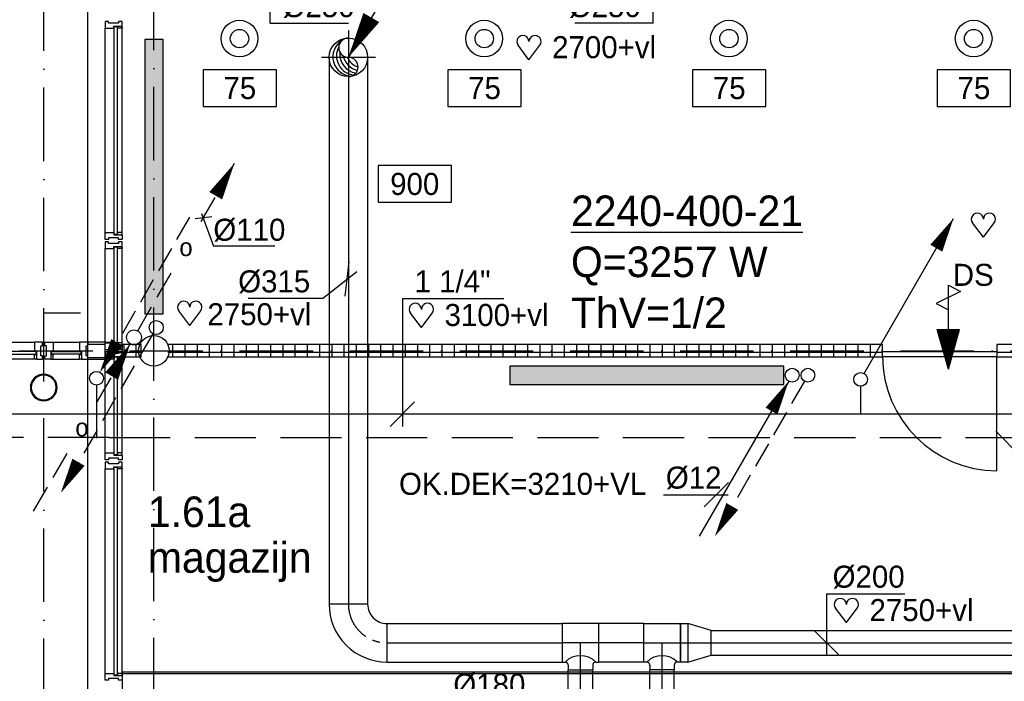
# Model space of a CAD drawing. Extents: x -39327 to 109237, y 358172 to 442272.
# Tile 51 of 96: x 53412 to 61459, y 417293 to 422697. Entities that reach past the tile are written whole.
import ezdxf
from ezdxf.enums import TextEntityAlignment as Align

# ---------------------------------------------------------------- set-up
doc = ezdxf.new("R2010")
doc.units = 0
doc.header["$LTSCALE"] = 100
for name, pattern in [('2322107', [2000, 1000, 1000]), ('2322108', [7, 5, -2]), ('CENTER2', [11.25, 7.5, -1.25, 1.25, -1.25]), ('CENTER4', [5, 3.125, -0.625, 0.625, -0.625]), ('DASHDOT', [9, 6, -1.5, 0, -1.5]), ('HIDDEN', [2, 1, -1]), ('LURETOUR', [6, 4, -2])]:
    doc.linetypes.add(name, pattern=pattern)
doc.layers.get('0').update_dxf_attribs({"linetype": 'CONTINUOUS'})
for name, color, linetype in [('AL$7----_STRAMIEN', 1, 'DASHDOT'), ('AL21----_BUITENWAND', 4, 'CONTINUOUS'), ('AL22----_BINNENWAND', 7, 'CONTINUOUS'), ('AL28----_KONSTRUKTIE', 3, 'CONTINUOUS'), ('AL31----_BUITENKOZ', 7, 'CONTINUOUS'), ('AL32----_BINNENKOZ', 7, 'CONTINUOUS'), ('AL32----_DRAAIR', 7, 'CONTINUOUS'), ('ALXAX---_TEGELWERK', 1, 'CONTINUOUS'), ('ALXOU---_GLAS', 7, 'CONTINUOUS'), ('BOUW', 8, 'CONTINUOUS'), ('DOORSNEDE', 1, 'CONTINUOUS'), ('WI561---', 1, 'CONTINUOUS'), ('WL5233--', 4, 'CONTINUOUS'), ('WL524---', 4, 'CONTINUOUS'), ('WL532---', 1, 'CONTINUOUS'), ('WL561---', 4, 'CONTINUOUS'), ('WL561---_AANVOER', 4, 'CONTINUOUS'), ('WL561---_RETOUR', 4, 'CONTINUOUS'), ('WL570---', 3, 'CONTINUOUS'), ('WL570---_HARTLIJN', 1, 'CONTINUOUS'), ('WL570---_RETOUR', 3, 'CONTINUOUS'), ('WL570---_TOEVOER', 3, 'CONTINUOUS'), ('WM$1----', 1, 'CONTINUOUS'), ('WM531---', 1, 'CONTINUOUS'), ('WM561---', 1, 'CONTINUOUS'), ('WM570---', 1, 'CONTINUOUS')]:
    doc.layers.add(name, color=color, linetype=linetype)
doc.styles.add('BURO-018', font='BUROFONT.shx', dxfattribs={"height": 180})
doc.styles.add('BURO-025', font='BUROFONT.shx', dxfattribs={"height": 250})

# ---------------------------------------------------------------- blocks, each defined once
blk = doc.blocks.new('2322401')
at = {"color": 0, "linetype": 'CONTINUOUS'}
for p, q in [((-0.5, 0.5, 1), (-0.5, 0.5)), ((-0.5, 0.5, 1), (-0.5, -0.5, 1)), ((0.5, 0.5, 1), (-0.5, 0.5, 1)), ((0.5, 0.5), (-0.5, 0.5)), ((-0.5, 0.5), (-0.5, -0.5)), ((0.5, 0.5, 1), (0.5, 0.5)), ((0.5, -0.5, 1), (0.5, 0.5, 1)), ((0.5, -0.5), (0.5, 0.5)), ((-0.5, -0.5, 1), (-0.5, -0.5)), ((-0.5, -0.5, 1), (0.5, -0.5, 1)), ((-0.5, -0.5), (0.5, -0.5)), ((0.5, -0.5, 1), (0.5, -0.5))]:
    blk.add_line(p, q, dxfattribs=at)
blk = doc.blocks.new('CVHATCH1')
at = {"color": 0, "linetype": 'CONTINUOUS'}
blk.add_solid([(-0.5, -0.5), (0.5, -0.5), (-0.5, 0.5), (0.5, 0.5)], dxfattribs=at)
blk = doc.blocks.new('LDV2108')
at = {"color": 0, "linetype": 'CONTINUOUS'}
for p, q in [((-0.25, -0.433), (-1.187, -2.057)), ((-1.562, -2.706), (-2.5, -4.33)), ((-2.875, -4.98), (-3.812, -6.603)), ((-4.187, -7.253), (-5.125, -8.877)), ((-5.5, -9.526), (-6.437, -11.15))]:
    blk.add_line(p, q, dxfattribs=at)
blk.add_lwpolyline([(-6.75, -11.691, 0, 1, 0), (-5.5, -9.526, 1, 1, 0)], format="xyseb", dxfattribs=at)
blk.add_circle((0, 0), 0.5, dxfattribs=at)
blk = doc.blocks.new('LDV4107')
at = {"color": 0, "linetype": 'CONTINUOUS'}
blk.add_line((-0.25, -0.433), (-6.75, -11.691), dxfattribs=at)
blk.add_lwpolyline([(-0.25, -0.433, 0, 1, 0), (-1.5, -2.598, 1, 1, 0)], format="xyseb", dxfattribs=at)
blk.add_circle((0, 0), 0.5, dxfattribs=at)
blk = doc.blocks.new('LU-ORNAM-C8C810')
at = {"color": 0, "linetype": 'CONTINUOUS'}
for radius in [100, 50]:
    blk.add_circle((0, 0), radius, dxfattribs=at)
at = {"color": 0, "linetype": 'CONTINUOUS', "style": 'BURO-018', "flags": 1}
for tag, p in [('LU_ID', (0, 0)), ('LU_DEBIET', (0, -3)), ('LU_FABR', (0, -6)), ('LU_ARTNR', (0, -9))]:
    blk.add_attdef(tag, p, '', height=1.8, dxfattribs=at)
blk = doc.blocks.new('LU-ORND')
at = {"color": 0, "linetype": 'CONTINUOUS'}
for p, q in [((-3, 1.5), (-3, -1.5)), ((3, 1.5), (-3, 1.5)), ((3, -1.5), (3, 1.5)), ((-3, -1.5), (3, -1.5))]:
    blk.add_line(p, q, dxfattribs=at)
blk = doc.blocks.new('*U102', base_point=(50592.7, 66438.1))
at = {"layer": 'WM570---', "linetype": 'CONTINUOUS'}
for p, q in [((50493, 66338.4), (50692.4, 66537.8)), ((50592.7, 65713.1), (50592.7, 66538.1)), ((50592.7, 65713.1), (51232.7, 65713.1))]:
    blk.add_line(p, q, dxfattribs=at)
at = {"layer": 'WM570---', "linetype": 'CONTINUOUS', "style": 'BURO-018'}
blk.add_text('%%c250', height=180, dxfattribs=at).set_placement((50692.7, 65763.1))
blk = doc.blocks.new('LU-PIJL3')
at = {"color": 0, "linetype": 'CONTINUOUS'}
blk.add_line((10.125, 17.537), (0, 0), dxfattribs=at)
blk.add_lwpolyline([(0, 0, 0, 1.5, 0), (1.875, 3.248, 1.5, 1.5, 0)], format="xyseb", dxfattribs=at)
blk = doc.blocks.new('LU-1-KI2')
at = {"color": 0, "linetype": 'CONTINUOUS'}
blk.add_circle((0, 0), 0.5, dxfattribs=at)
for centre, start, end in [((0.098, 0.01), 122.9221, 266.9628), ((0.191, 0.038), 151.6522, 263.7819), ((0.278, 0.084), 174.6069, 260.2716), ((0.354, 0.146), 192.3501, 256.1233), ((0.416, 0.222), 206.1028, 250.6419)]:
    blk.add_arc(centre, 0.5, start, end, dxfattribs=at)
at = {"layer": 'WL570---_HARTLIJN', "linetype": 'CENTER4'}
for p, q in [((0, 0.7), (0, -0.7)), ((-0.7, 0), (0.7, 0))]:
    blk.add_line(p, q, dxfattribs=at)
at = {"layer": 'WL570---_HARTLIJN', "color": 0, "linetype": 'CONTINUOUS'}
for centre, start, end in [((0, 0.25), 90, 270), ((0, -0.25), 270, 90)]:
    blk.add_arc(centre, 0.25, start, end, dxfattribs=at)
blk = doc.blocks.new('LU-1D-K-13B')
at = {"color": 0, "linetype": 'CONTINUOUS'}
for p, q in [((-0.5, 157.5), (0.5, 157.5)), ((-0.5, -157.5), (0.5, -157.5))]:
    blk.add_line(p, q, dxfattribs=at)
at = {"layer": 'WL570---_HARTLIJN', "linetype": 'CENTER2'}
blk.add_line((-0.5, 0), (0.5, 0), dxfattribs=at)
blk = doc.blocks.new('*U106', base_point=(50337.9, 65435.3))
at = {"layer": 'WM570---', "linetype": 'CONTINUOUS'}
for p, q in [((50321.6, 65295.2), (50354.2, 65575.4)), ((50136.2, 65275.8), (50416.3, 65497.3)), ((50136.2, 65275.8), (49529.8, 65275.8))]:
    blk.add_line(p, q, dxfattribs=at)
at = {"layer": 'WM570---', "linetype": 'CONTINUOUS', "style": 'BURO-018'}
blk.add_text('%%c315', height=180, dxfattribs=at).set_placement((50036.2, 65325.8), align=Align.RIGHT)
blk = doc.blocks.new('LU-1D-B-1-13B5A13B')
at = {"color": 0, "linetype": 'CONTINUOUS'}
for p, q in [((-157.5, 315), (157.5, 315)), ((-315, 157.5), (-315, -157.5))]:
    blk.add_line(p, q, dxfattribs=at)
for radius in [157.5, 472.5]:
    blk.add_arc((-315, 315), radius, 270, 0, dxfattribs=at)
at = {"layer": 'WL570---_HARTLIJN', "linetype": 'CENTER4'}
blk.add_arc((-315, 315), 315, 270, 0, dxfattribs=at)
blk = doc.blocks.new('*U144', base_point=(52977.8, 66438.1))
at = {"layer": 'WM570---', "linetype": 'CONTINUOUS'}
for p, q in [((52878.1, 66338.4), (53077.5, 66537.8)), ((52977.8, 65713.1), (52977.8, 66538.1)), ((52977.8, 65713.1), (52337.9, 65713.1))]:
    blk.add_line(p, q, dxfattribs=at)
at = {"layer": 'WM570---', "linetype": 'CONTINUOUS', "style": 'BURO-018'}
blk.add_text('%%c250', height=180, dxfattribs=at).set_placement((52877.8, 65763.1), align=Align.RIGHT)
blk = doc.blocks.new('HART')
at = {"color": 1}
for q in [(-39.7, 52.4), (39.7, 52.4)]:
    blk.add_line((0, 0), q, dxfattribs=at)
for centre, start, end in [((-22.1, 65.7), 0, 217.1867), ((22.1, 65.7), 322.8133, 180)]:
    blk.add_arc(centre, 22.1, start, end, dxfattribs=at)
blk = doc.blocks.new('LDV3108')
at = {"color": 0, "linetype": 'CONTINUOUS'}
for p, q in [((6.75, 11.691), (5.813, 10.068)), ((5.438, 9.418), (4.5, 7.794)), ((4.125, 7.145), (3.188, 5.521)), ((2.813, 4.871), (1.875, 3.248)), ((1.5, 2.598), (0.563, 0.974))]:
    blk.add_line(p, q, dxfattribs=at)
blk.add_lwpolyline([(0.25, 0.433, 0, 1, 0), (1.5, 2.598, 1, 1, 0)], format="xyseb", dxfattribs=at)
blk.add_circle((0, 0), 0.5, dxfattribs=at)
blk = doc.blocks.new('LDV1107')
at = {"color": 0, "linetype": 'CONTINUOUS'}
blk.add_line((0.25, 0.433), (6.75, 11.691), dxfattribs=at)
blk.add_lwpolyline([(6.75, 11.691, 0, 1, 0), (5.5, 9.526, 1, 1, 0)], format="xyseb", dxfattribs=at)
blk.add_circle((0, 0), 0.5, dxfattribs=at)
blk = doc.blocks.new('*U279', base_point=(69960.5, 419474.8))
at = {"color": 0, "linetype": 'CONTINUOUS'}
for p, q in [((69960.5, 420419.7), (69960.5, 419374.8)), ((69960.5, 420419.7), (70790.5, 420419.7)), ((70060.5, 419574.8), (69860.5, 419374.8))]:
    blk.add_line(p, q, dxfattribs=at)
at = {"color": 0, "linetype": 'CONTINUOUS', "style": 'BURO-018'}
blk.add_text('1 1/4"', height=180, dxfattribs=at).set_placement((70060.5, 420469.7))
blk = doc.blocks.new('CVRINFO2')
at = {"color": 0, "linetype": 'CONTINUOUS', "style": 'BURO-025'}
for tag, p in [('CV_TEXT125', (0, 0)), ('CV_TEXT225', (0, -4.167)), ('CV_TEXT325', (0, -8.333)), ('CV_TEXT425', (0, -12.5))]:
    blk.add_attdef(tag, p, '', height=2.5, dxfattribs=at)
blk = doc.blocks.new('LDV1123')
at = {"color": 0, "linetype": 'CONTINUOUS'}
for p, q in [((6.75, 11.691), (5.812, 10.068)), ((5.437, 9.418), (4.5, 7.794)), ((1.562, 2.706), (2.5, 4.33)), ((0.25, 0.433), (1.187, 2.057))]:
    blk.add_line(p, q, dxfattribs=at)
blk.add_lwpolyline([(6.75, 11.691, 0, 1, 0), (5.5, 9.526, 1, 1, 0)], format="xyseb", dxfattribs=at)
blk.add_circle((0, 0), 0.5, dxfattribs=at)
at = {"color": 0, "linetype": 'CONTINUOUS', "style": 'BURO-018'}
blk.add_attdef('LD_TEXT1', text='', height=1.8, dxfattribs=at).set_placement((3.5, 6.062), align=Align.MIDDLE)
blk = doc.blocks.new('LDV4123')
at = {"color": 0, "linetype": 'CONTINUOUS'}
for p, q in [((-0.25, -0.433), (-1.187, -2.057)), ((-1.562, -2.706), (-2.5, -4.33)), ((-5.437, -9.418), (-4.5, -7.794)), ((-6.75, -11.691), (-5.812, -10.068))]:
    blk.add_line(p, q, dxfattribs=at)
blk.add_lwpolyline([(-0.25, -0.433, 0, 1, 0), (-1.5, -2.598, 1, 1, 0)], format="xyseb", dxfattribs=at)
blk.add_circle((0, 0), 0.5, dxfattribs=at)
at = {"color": 0, "linetype": 'CONTINUOUS', "style": 'BURO-018'}
blk.add_attdef('LD_TEXT1', text='', height=1.8, dxfattribs=at).set_placement((-3.5, -6.062), align=Align.MIDDLE)
blk = doc.blocks.new('*U391', base_point=(60005.4, 417707.4))
at = {"color": 0, "linetype": 'CONTINUOUS'}
for p, q in [((60005.4, 418007.4), (60005.4, 417507.4)), ((60005.4, 418007.4), (60645.4, 418007.4)), ((59905.7, 417707.1), (60105.1, 417507.7))]:
    blk.add_line(p, q, dxfattribs=at)
at = {"layer": 'WM570---', "linetype": 'CONTINUOUS', "style": 'BURO-018'}
blk.add_text('%%c200', height=180, dxfattribs=at).set_placement((60055.4, 418057.4))
blk = doc.blocks.new('LU-1D-K-C8')
at = {"color": 0, "linetype": 'CONTINUOUS'}
for p, q in [((-0.5, 100), (0.5, 100)), ((-0.5, -100), (0.5, -100))]:
    blk.add_line(p, q, dxfattribs=at)
at = {"layer": 'WL570---_HARTLIJN', "linetype": 'CENTER2'}
blk.add_line((-0.5, 0), (0.5, 0), dxfattribs=at)
blk = doc.blocks.new('LU-1D-T--5A-13BC85-Q1')
at = {"color": 0, "linetype": 'CONTINUOUS'}
for p, q in [((-150.3, -157.5), (-150.3, 157.5)), ((-150.3, 157.5), (150.3, 157.5)), ((150.3, 157.5), (150.3, -157.5)), ((-125.2, -157.5), (-150.3, -157.5)), ((150.3, -157.5), (125.2, -157.5)), ((-100, -182.7), (-100, -221.6)), ((100, -221.6), (-100, -221.6)), ((100, -182.7), (100, -221.6))]:
    blk.add_line(p, q, dxfattribs=at)
at = {"color": 0, "linetype": 'CONTINUOUS', "flags": 128}
for points in [[(-100, -182.7, 0.02182), (-100.1, -179.9, 0.037214), (-100.4, -178.3, 0.006436), (-101.2, -175, 0.02182), (-101.5, -174.1, 0.02182), (-102.4, -172.1, 0.02182), (-103.4, -170.1, 0.02182), (-104.6, -168.2, 0.02182), (-105.9, -166.5, 0.02182), (-107.4, -164.9, 0.02182), (-109, -163.4, 0.02182), (-110.7, -162.1, 0.02182), (-112.6, -160.9, 0.02182), (-114.6, -159.9, 0.02182), (-116.6, -159, 0.02182), (-117.5, -158.7, 0.006436), (-120.8, -157.9, 0.037214), (-122.4, -157.6, 0.02182), (-125.2, -157.5)], [(125.2, -157.5, 0.02182), (122.4, -157.6, 0.037214), (120.8, -157.9, 0.006436), (117.5, -158.7, 0.02182), (116.6, -159, 0.02182), (114.6, -159.9, 0.02182), (112.6, -160.9, 0.02182), (110.7, -162.1, 0.02182), (109, -163.4, 0.02182), (107.4, -164.9, 0.02182), (105.9, -166.5, 0.02182), (104.6, -168.2, 0.02182), (103.4, -170.1, 0.02182), (102.4, -172.1, 0.02182), (101.5, -174.1, 0.02182), (101.2, -175, 0.006436), (100.4, -178.3, 0.037214), (100.1, -179.9, 0.02182), (100, -182.7)]]:
    blk.add_lwpolyline(points, format="xyb", dxfattribs=at)
at = {"color": 0, "linetype": 'CONTINUOUS'}
blk.add_arc((0, -282.7), 177.1, 45, 135, dxfattribs=at)
at = {"layer": 'WL570---_HARTLIJN', "linetype": 'CENTER4'}
for p, q in [((-150.3, 0), (150.3, 0)), ((0, -221.6), (0, 0))]:
    blk.add_line(p, q, dxfattribs=at)
blk = doc.blocks.new('LU-1D-VCH-13BC8BE3D')
at = {"color": 0, "linetype": 'CONTINUOUS'}
for p, q in [((0, -157.5), (0, 157.5)), ((0, 157.5), (61.5, 157.5)), ((61.5, 157.5), (61.5, -157.5)), ((251.5137, 100), (61.5, 157.5)), ((251.5137, -100), (251.5137, 100)), ((61.5, -157.5), (0, -157.5)), ((61.5, -157.5), (251.5137, -100))]:
    blk.add_line(p, q, dxfattribs=at)
at = {"layer": 'WL570---_HARTLIJN', "linetype": 'CENTER4'}
blk.add_line((0, 0), (251.5137, 0), dxfattribs=at)
blk = doc.blocks.new('LU-1D-T-5A-13BC85A-Q1')
at = {"color": 0, "linetype": 'CONTINUOUS'}
for p, q in [((-100, 182.7), (-100, 221.6)), ((100, 221.6), (-100, 221.6)), ((100, 182.7), (100, 221.6)), ((-125.2, 157.5), (-150.3, 157.5)), ((-150.3, 157.5), (-150.3, -157.5)), ((150.3, 157.5), (125.2, 157.5)), ((150.3, -157.5), (150.3, 157.5)), ((-150.3, -157.5), (150.3, -157.5))]:
    blk.add_line(p, q, dxfattribs=at)
at = {"color": 0, "linetype": 'CONTINUOUS', "flags": 128}
for points in [[(-125.2, 157.5, 0.02182), (-122.4, 157.6, 0.037214), (-120.8, 157.9, 0.006436), (-117.5, 158.7, 0.02182), (-116.6, 159, 0.02182), (-114.6, 159.9, 0.02182), (-112.6, 160.9, 0.02182), (-110.7, 162.1, 0.02182), (-109, 163.4, 0.02182), (-107.4, 164.9, 0.02182), (-105.9, 166.5, 0.02182), (-104.6, 168.2, 0.02182), (-103.4, 170.1, 0.02182), (-102.4, 172.1, 0.02182), (-101.5, 174.1, 0.02182), (-101.2, 175, 0.006436), (-100.4, 178.3, 0.037214), (-100.1, 179.9, 0.02182), (-100, 182.7)], [(100, 182.7, 0.02182), (100.1, 179.9, 0.037214), (100.4, 178.3, 0.006436), (101.2, 175, 0.02182), (101.5, 174.1, 0.02182), (102.4, 172.1, 0.02182), (103.4, 170.1, 0.02182), (104.6, 168.2, 0.02182), (105.9, 166.5, 0.02182), (107.4, 164.9, 0.02182), (109, 163.4, 0.02182), (110.7, 162.1, 0.02182), (112.6, 160.9, 0.02182), (114.6, 159.9, 0.02182), (116.6, 159, 0.02182), (117.5, 158.7, 0.006436), (120.8, 157.9, 0.037214), (122.4, 157.6, 0.02182), (125.2, 157.5)]]:
    blk.add_lwpolyline(points, format="xyb", dxfattribs=at)
at = {"color": 0, "linetype": 'CONTINUOUS'}
blk.add_arc((0, 282.7), 177.1, 225, 315, dxfattribs=at)
at = {"layer": 'WL570---_HARTLIJN', "linetype": 'CENTER4'}
for p, q in [((0, 221.6), (0, 0)), ((-150.3, 0), (150.3, 0))]:
    blk.add_line(p, q, dxfattribs=at)

msp = doc.modelspace()

# ---------------------------------------------------------------- linework, layer by layer
at = {"layer": 'AL$7----_STRAMIEN', "color": 1}
for p, q in [((53608, 402640.1), (53608, 438822.2)), ((54508, 416147), (54508, 438822.2)), ((30906.1, 419992.8), (102551.4, 419992.8))]:
    msp.add_line(p, q, dxfattribs=at)
at = {"layer": 'AL21----_BUITENWAND', "color": 8}
msp.add_line((53968, 415501.8), (53968, 437932.8), dxfattribs=at)
at = {"layer": 'AL21----_BUITENWAND', "color": 8, "linetype": 'HIDDEN', "ltscale": 3}
msp.add_line((38608, 420302.8), (54108, 420302.8), dxfattribs=at)
at = {"layer": 'AL22----_BINNENWAND', "color": 8, "linetype": 'CONTINUOUS'}
for p, q in [((54248, 420042.8), (54248, 419942.8)), ((54405.1, 420042.8), (54248, 420042.8)), ((54405.1, 419942.8), (54405.1, 420042.8)), ((54248, 419942.8), (54405.1, 419942.8)), ((68993, 417352.8), (54248, 417352.8))]:
    msp.add_line(p, q, dxfattribs=at)
at = {"layer": 'AL22----_BINNENWAND', "color": 8}
for p, q in [((60464, 420042.8), (54622.5, 420042.8)), ((60464, 419942.8), (60464, 420042.8)), ((67764, 420042.8), (61398, 420042.8)), ((61398, 420042.8), (61398, 419942.8)), ((54622.5, 419942.8), (60464, 419942.8)), ((61398, 419942.8), (67764, 419942.8)), ((69008, 417367.8), (54248, 417367.8)), ((54248, 417367.8), (54248, 417217.8))]:
    msp.add_line(p, q, dxfattribs=at)
at = {"layer": 'AL28----_KONSTRUKTIE', "color": 8}
msp.add_circle((54508, 419992.8), 125, dxfattribs=at)
for radius, start, end in [(109.5, 0, 180), (101.5, 0, 180), (109.5, 180, 0), (101.5, 180, 0)]:
    msp.add_arc((53608, 419692.8), radius, start, end, dxfattribs=at)
at = {"layer": 'AL31----_BUITENKOZ', "color": 8, "linetype": 'CONTINUOUS'}
for p, q in [((54115, 422683.8), (54109, 422683.8)), ((54109, 422683.8), (54109, 422664.8)), ((54109, 422664.8), (54109, 422627.8)), ((54129, 422683.8), (54115, 422683.8)), ((54138, 422683.8), (54129, 422683.8)), ((54129, 422683.8), (54129, 422683.8)), ((54138, 422669.8), (54138, 422683.8)), ((54218, 422669.8), (54138, 422669.8)), ((54181, 422627.8), (54181, 422644.8)), ((54181, 422644.8), (54248, 422644.8)), ((54211, 422644.8), (54243, 422644.8)), ((54211, 422627.8), (54211, 422644.8)), ((54228, 422683.8), (54218, 422683.8)), ((54218, 422683.8), (54218, 422669.8)), ((54242, 422683.8), (54228, 422683.8)), ((54228, 422683.8), (54228, 422683.8)), ((54248, 422683.8), (54242, 422683.8)), ((54243, 422644.8), (54243, 422639.8)), ((54243, 422639.8), (54248, 422639.8)), ((54248, 422644.8), (54248, 422683.8)), ((54248, 422639.8), (54248, 422627.8)), ((54109, 422627.8), (54116, 422627.8)), ((54116, 422627.8), (54120, 422627.8)), ((54120, 422627.8), (54128, 422627.8)), ((54128, 422627.8), (54181, 422627.8)), ((54248, 422627.8), (54211, 422627.8)), ((54109, 420920.7), (54109, 420957.8)), ((54109, 420957.8), (54116, 420957.8)), ((54116, 420957.8), (54120, 420957.8)), ((54120, 420957.8), (54128, 420957.8)), ((54128, 420957.8), (54181, 420957.8)), ((54181, 420957.8), (54181, 420940.8)), ((54181, 420940.8), (54248, 420940.8)), ((54248, 420957.8), (54211, 420957.8)), ((54211, 420957.8), (54211, 420940.8)), ((54211, 420940.8), (54243, 420940.8)), ((54243, 420940.8), (54243, 420945.8)), ((54243, 420945.8), (54248, 420945.8)), ((54248, 420945.8), (54248, 420957.8)), ((54248, 420940.8), (54248, 420901.8)), ((54109, 420901.8), (54109, 420920.7)), ((54115, 420901.8), (54109, 420901.8)), ((54115, 420883.8), (54109, 420883.8)), ((54109, 420883.8), (54109, 420864.8)), ((54109, 420864.8), (54109, 420827.8)), ((54128.5, 420901.8), (54115, 420901.8)), ((54129, 420883.8), (54115, 420883.8)), ((54138.5, 420901.8), (54128.5, 420901.8)), ((54128.5, 420901.8), (54128.5, 420901.8)), ((54138, 420883.8), (54129, 420883.8)), ((54129, 420883.8), (54129, 420883.8)), ((54138, 420869.8), (54138, 420883.8)), ((54218, 420869.8), (54138, 420869.8)), ((54218.5, 420915.8), (54138.5, 420915.8)), ((54138.5, 420915.8), (54138.5, 420901.8)), ((54228, 420883.8), (54218, 420883.8)), ((54218, 420883.8), (54218, 420869.8)), ((54218.5, 420901.8), (54218.5, 420915.8)), ((54228, 420901.8), (54218.5, 420901.8)), ((54242, 420901.8), (54228, 420901.8)), ((54228, 420901.8), (54228, 420901.8)), ((54242, 420883.8), (54228, 420883.8)), ((54228, 420883.8), (54228, 420883.8)), ((54248, 420901.8), (54242, 420901.8)), ((54248, 420883.8), (54242, 420883.8)), ((54248, 420844.8), (54248, 420883.8)), ((54109, 420827.8), (54116, 420827.8)), ((54116, 420827.8), (54120, 420827.8)), ((54120, 420827.8), (54128, 420827.8)), ((54128, 420827.8), (54181, 420827.8)), ((54181, 420827.8), (54181, 420844.8)), ((54181, 420844.8), (54248, 420844.8)), ((54211, 420844.8), (54243, 420844.8)), ((54211, 420827.8), (54211, 420844.8)), ((54248, 420827.8), (54211, 420827.8)), ((54243, 420844.8), (54243, 420839.8)), ((54243, 420839.8), (54248, 420839.8)), ((54248, 420839.8), (54248, 420827.8)), ((54109, 420020.7), (54109, 420057.8)), ((54109, 420057.8), (54116, 420057.8)), ((54116, 420057.8), (54120, 420057.8)), ((54120, 420057.8), (54128, 420057.8)), ((54128, 420057.8), (54181, 420057.8)), ((54181, 420057.8), (54181, 420040.8)), ((54248, 420057.8), (54211, 420057.8)), ((54211, 420057.8), (54211, 420040.8)), ((54248, 420045.8), (54248, 420057.8)), ((54109, 420001.8), (54109, 420020.7)), ((54115, 420001.8), (54109, 420001.8)), ((54115, 419983.8), (54109, 419983.8)), ((54109, 419983.8), (54109, 419964.8)), ((54128.5, 420001.8), (54115, 420001.8)), ((54129, 419983.8), (54115, 419983.8)), ((54138, 420001.8), (54128.5, 420001.8)), ((54128.5, 420001.8), (54128.5, 420001.8)), ((54138, 419983.8), (54129, 419983.8)), ((54129, 419983.8), (54129, 419983.8)), ((54218, 420015.8), (54138, 420015.8)), ((54138, 420015.8), (54138, 420001.8)), ((54138, 419969.8), (54138, 419983.8)), ((54181, 420040.8), (54248, 420040.8)), ((54211, 420040.8), (54243, 420040.8)), ((54218, 420001.8), (54218, 420015.8)), ((54228, 420001.8), (54218, 420001.8)), ((54228, 419983.8), (54218, 419983.8)), ((54218, 419983.8), (54218, 419969.8)), ((54242, 420001.8), (54228, 420001.8)), ((54228, 420001.8), (54228, 420001.8)), ((54242, 419983.8), (54228, 419983.8)), ((54228, 419983.8), (54228, 419983.8)), ((54248, 420001.8), (54242, 420001.8)), ((54248, 419983.8), (54242, 419983.8)), ((54243, 420040.8), (54243, 420045.8)), ((54243, 420045.8), (54248, 420045.8)), ((54248, 420040.8), (54248, 420001.8)), ((54248, 419944.8), (54248, 419983.8)), ((54109, 419964.8), (54109, 419927.8)), ((54109, 419927.8), (54116, 419927.8)), ((54116, 419927.8), (54120, 419927.8)), ((54120, 419927.8), (54128, 419927.8)), ((54128, 419927.8), (54181, 419927.8)), ((54218, 419969.8), (54138, 419969.8)), ((54181, 419927.8), (54181, 419944.8)), ((54181, 419944.8), (54248, 419944.8)), ((54211, 419944.8), (54243, 419944.8)), ((54211, 419927.8), (54211, 419944.8)), ((54248, 419927.8), (54211, 419927.8)), ((54243, 419944.8), (54243, 419939.8)), ((54243, 419939.8), (54248, 419939.8)), ((54248, 419939.8), (54248, 419927.8)), ((54109, 419120.7), (54109, 419157.8)), ((54109, 419157.8), (54116, 419157.8)), ((54109, 419101.8), (54109, 419120.7)), ((54115, 419101.8), (54109, 419101.8)), ((54128.5, 419101.8), (54115, 419101.8)), ((54116, 419157.8), (54120, 419157.8)), ((54120, 419157.8), (54128, 419157.8)), ((54128, 419157.8), (54181, 419157.8)), ((54138, 419101.8), (54128.5, 419101.8)), ((54128.5, 419101.8), (54128.5, 419101.8)), ((54218, 419115.8), (54138, 419115.8)), ((54138, 419115.8), (54138, 419101.8)), ((54181, 419157.8), (54181, 419140.8)), ((54181, 419140.8), (54248, 419140.8)), ((54248, 419157.8), (54211, 419157.8)), ((54211, 419157.8), (54211, 419140.8)), ((54211, 419140.8), (54243, 419140.8)), ((54218, 419101.8), (54218, 419115.8)), ((54228, 419101.8), (54218, 419101.8)), ((54242, 419101.8), (54228, 419101.8)), ((54228, 419101.8), (54228, 419101.8)), ((54248, 419101.8), (54242, 419101.8)), ((54243, 419140.8), (54243, 419145.8)), ((54243, 419145.8), (54248, 419145.8)), ((54248, 419145.8), (54248, 419157.8)), ((54248, 419140.8), (54248, 419101.8)), ((54115, 419083.8), (54109, 419083.8)), ((54109, 419083.8), (54109, 419064.8)), ((54109, 419064.8), (54109, 419027.8)), ((54109, 419027.8), (54116, 419027.8)), ((54129, 419083.8), (54115, 419083.8)), ((54116, 419027.8), (54120, 419027.8)), ((54120, 419027.8), (54128, 419027.8)), ((54128, 419027.8), (54181, 419027.8)), ((54138, 419083.8), (54129, 419083.8)), ((54129, 419083.8), (54129, 419083.8)), ((54138, 419069.8), (54138, 419083.8)), ((54218, 419069.8), (54138, 419069.8)), ((54181, 419027.8), (54181, 419044.8)), ((54181, 419044.8), (54248, 419044.8)), ((54211, 419044.8), (54243, 419044.8)), ((54211, 419027.8), (54211, 419044.8)), ((54248, 419027.8), (54211, 419027.8)), ((54228, 419083.8), (54218, 419083.8)), ((54218, 419083.8), (54218, 419069.8)), ((54242, 419083.8), (54228, 419083.8)), ((54228, 419083.8), (54228, 419083.8)), ((54248, 419083.8), (54242, 419083.8)), ((54243, 419044.8), (54243, 419039.8)), ((54243, 419039.8), (54248, 419039.8)), ((54248, 419044.8), (54248, 419083.8)), ((54248, 419039.8), (54248, 419027.8))]:
    msp.add_line(p, q, dxfattribs=at)
at = {"layer": 'AL31----_BUITENKOZ', "color": 8}
for p, q in [((54109, 420957.8), (54109, 422627.8)), ((54248, 420957.8), (54248, 422627.8)), ((54109, 420057.8), (54109, 420827.8)), ((54248, 420057.8), (54248, 420827.8)), ((51841.5, 420062.1), (53532, 420062.1)), ((53599, 420062.1), (53532, 420062.1)), ((53532, 420062.1), (53532, 419990.1)), ((53599, 420032.6), (53599, 420062.1)), ((53617, 420032.6), (53617, 420062.1)), ((53617, 420062.1), (53684, 420062.1)), ((53684, 420062.1), (53901, 420062.1)), ((53684, 420062.1), (53684, 419990.1)), ((53968, 420062.1), (53901, 420062.1)), ((53901, 420062.1), (53901, 419990.1)), ((53968, 420062.8), (53968, 420047.8)), ((54109, 420062.8), (53968, 420062.8)), ((53968, 420032.6), (53968, 420062.1)), ((54109, 420047.8), (54109, 420062.8)), ((53532, 419986.1), (53532, 419990.1)), ((53532, 419990.1), (53549, 419990.1)), ((53532, 419990.1), (53549, 419990.1)), ((53545, 419986.1), (53532, 419986.1)), ((53545, 419965.1), (53545, 419986.1)), ((53549, 419990.1), (53549, 419961.1)), ((53549, 419990.1), (53549, 419923.1)), ((53585, 419952.6), (53585, 420032.6)), ((53585, 420032.6), (53599, 420032.6)), ((53631, 420032.6), (53617, 420032.6)), ((53631, 419952.6), (53631, 420032.6)), ((53684, 419990.1), (53667, 419990.1)), ((53667, 419990.1), (53667, 419961.1)), ((53684, 419990.1), (53667, 419990.1)), ((53667, 419990.1), (53667, 419923.1)), ((53671, 419965.1), (53671, 419986.1)), ((53671, 419986.1), (53684, 419986.1)), ((53684, 419986.1), (53684, 419990.1)), ((53901, 419986.1), (53901, 419990.1)), ((53901, 419990.1), (53918, 419990.1)), ((53901, 419990.1), (53918, 419990.1)), ((53914, 419986.1), (53901, 419986.1)), ((53914, 419965.1), (53914, 419986.1)), ((53918, 419990.1), (53918, 419961.1)), ((53918, 419990.1), (53918, 419923.1)), ((53954, 419952.6), (53954, 420032.6)), ((53954, 420032.6), (53968, 420032.6)), ((53968, 420047.8), (54109, 420047.8)), ((53532, 419923.1), (51841.5, 419923.1)), ((53532, 419961.1), (53532, 419965.1)), ((53532, 419965.1), (53545, 419965.1)), ((53532, 419923.1), (53532, 419961.1)), ((53532, 419961.1), (53549, 419961.1)), ((53549, 419961.1), (53532, 419961.1)), ((53549, 419923.1), (53532, 419923.1)), ((53549, 419961.1), (53549, 419923.1)), ((53549, 419923.1), (53599, 419923.1)), ((53599, 419952.6), (53585, 419952.6)), ((53599, 419923.1), (53599, 419952.6)), ((53617, 419923.1), (53617, 419952.6)), ((53617, 419952.6), (53631, 419952.6)), ((53667, 419923.1), (53617, 419923.1)), ((53667, 419961.1), (53667, 419923.1)), ((53684, 419961.1), (53667, 419961.1)), ((53667, 419961.1), (53684, 419961.1)), ((53667, 419923.1), (53684, 419923.1)), ((53684, 419965.1), (53671, 419965.1)), ((53684, 419961.1), (53684, 419965.1)), ((53684, 419923.1), (53684, 419961.1)), ((53684, 419923.1), (53901, 419923.1)), ((53901, 419961.1), (53901, 419965.1)), ((53901, 419965.1), (53914, 419965.1)), ((53901, 419923.1), (53901, 419961.1)), ((53901, 419961.1), (53918, 419961.1)), ((53918, 419961.1), (53901, 419961.1)), ((53918, 419923.1), (53901, 419923.1)), ((53918, 419961.1), (53918, 419923.1)), ((53918, 419923.1), (53968, 419923.1)), ((53968, 419952.6), (53954, 419952.6)), ((53968, 419923.1), (53968, 419952.6)), ((53968, 419922.5), (53968, 419937.5)), ((53968, 419937.5), (54109, 419937.5)), ((54109, 419922.5), (53968, 419922.5)), ((54109, 419937.5), (54109, 419922.5)), ((54109, 419157.8), (54109, 419927.8)), ((54248, 419157.8), (54248, 419927.8)), ((54109, 417357.8), (54109, 419027.8)), ((54248, 417357.8), (54248, 419027.8))]:
    msp.add_line(p, q, dxfattribs=at)
at = {"layer": 'AL31----_BUITENKOZ', "color": 8, "linetype": 'CONTINUOUS'}
for points in [[(54248, 417340.8), (54248, 417301.8), (54242, 417301.8), (54228, 417301.8), (54228, 417301.8), (54218.5, 417301.8), (54218.5, 417315.8), (54138.5, 417315.8), (54138.5, 417301.8), (54128.5, 417301.8), (54128.5, 417301.8), (54115, 417301.8), (54109, 417301.8), (54109, 417320.7), (54109, 417357.8), (54116, 417357.8), (54120, 417357.8), (54128, 417357.8), (54181, 417357.8), (54181, 417340.8)], [(54211, 417340.8), (54243, 417340.8), (54243, 417345.8), (54248, 417345.8), (54248, 417357.8), (54211, 417357.8)]]:
    msp.add_lwpolyline(points, close=True, dxfattribs=at)
at = {"layer": 'AL32----_BINNENKOZ', "color": 8}
for p, q in [((54109, 419923.8), (54109, 420062.8)), ((54109, 420062.8), (54183, 420062.8)), ((54183, 420062.8), (54183, 420009.3)), ((54183, 420009.3), (54248, 420009.3)), ((54248, 419976.3), (54183, 419976.3)), ((54183, 419976.3), (54183, 419923.8)), ((54248, 420009.3), (54248, 419976.3)), ((54248, 420009.3), (54248, 419976.3)), ((60464, 419986.8), (61398, 419986.8)), ((54183, 419923.8), (54109, 419923.8)), ((60464, 419946.8), (61398, 419946.8))]:
    msp.add_line(p, q, dxfattribs=at)
at = {"layer": 'AL32----_DRAAIR', "color": 8}
msp.add_line((61398, 419012.8), (61398, 419946.8), dxfattribs=at)
msp.add_arc((61398, 419946.8), 934, 180, 270, dxfattribs=at)
at = {"layer": 'ALXAX---_TEGELWERK', "color": 8}
for p, q in [((54248, 419981.3), (54405.1, 419981.3)), ((54264.1, 419942.8), (54264.1, 420042.8)), ((54364.1, 419942.8), (54364.1, 420042.8)), ((54622.5, 419981.3), (60464, 419981.3)), ((54664.1, 419942.8), (54664.1, 420042.8)), ((54764.1, 419942.8), (54764.1, 420042.8)), ((54864.1, 419942.8), (54864.1, 420042.8)), ((54964.1, 419942.8), (54964.1, 420042.8)), ((55064.1, 419942.8), (55064.1, 420042.8)), ((55164.1, 419942.8), (55164.1, 420042.8)), ((55264.1, 419942.8), (55264.1, 420042.8)), ((55364.1, 419942.8), (55364.1, 420042.8)), ((55464.1, 419942.8), (55464.1, 420042.8)), ((55564.1, 419942.8), (55564.1, 420042.8)), ((55664.1, 419942.8), (55664.1, 420042.8)), ((55764.1, 419942.8), (55764.1, 420042.8)), ((55864.1, 419942.8), (55864.1, 420042.8)), ((55964.1, 419942.8), (55964.1, 420042.8)), ((56064.1, 419942.8), (56064.1, 420042.8)), ((56164.1, 419942.8), (56164.1, 420042.8)), ((56264.1, 419942.8), (56264.1, 420042.8)), ((56364.1, 419942.8), (56364.1, 420042.8)), ((56464.1, 419942.8), (56464.1, 420042.8)), ((56564.1, 419942.8), (56564.1, 420042.8)), ((56664.1, 419942.8), (56664.1, 420042.8)), ((56764.1, 419942.8), (56764.1, 420042.8)), ((56864.1, 419942.8), (56864.1, 420042.8)), ((56964.1, 419942.8), (56964.1, 420042.8)), ((57064.1, 419942.8), (57064.1, 420042.8)), ((57164.1, 419942.8), (57164.1, 420042.8)), ((57264.1, 419942.8), (57264.1, 420042.8)), ((57364.1, 419942.8), (57364.1, 420042.8)), ((57464.1, 419942.8), (57464.1, 420042.8)), ((57564.1, 419942.8), (57564.1, 420042.8)), ((57664.1, 419942.8), (57664.1, 420042.8)), ((57764.1, 419942.8), (57764.1, 420042.8)), ((57864.1, 419942.8), (57864.1, 420042.8)), ((57964.1, 419942.8), (57964.1, 420042.8)), ((58064.1, 419942.8), (58064.1, 420042.8)), ((58164.1, 419942.8), (58164.1, 420042.8)), ((58264.1, 419942.8), (58264.1, 420042.8)), ((58364.1, 419942.8), (58364.1, 420042.8)), ((58464.1, 419942.8), (58464.1, 420042.8)), ((58564.1, 419942.8), (58564.1, 420042.8)), ((58664.1, 419942.8), (58664.1, 420042.8)), ((58764.1, 419942.8), (58764.1, 420042.8)), ((58864.1, 419942.8), (58864.1, 420042.8)), ((58964.1, 419942.8), (58964.1, 420042.8)), ((59064.1, 419942.8), (59064.1, 420042.8)), ((59164.1, 419942.8), (59164.1, 420042.8)), ((59264.1, 419942.8), (59264.1, 420042.8)), ((59364.1, 419942.8), (59364.1, 420042.8)), ((59464.1, 419942.8), (59464.1, 420042.8)), ((59564.1, 419942.8), (59564.1, 420042.8)), ((59664.1, 419942.8), (59664.1, 420042.8)), ((59764.1, 419942.8), (59764.1, 420042.8)), ((59864.1, 419942.8), (59864.1, 420042.8)), ((59964.1, 419942.8), (59964.1, 420042.8)), ((60064.1, 419942.8), (60064.1, 420042.8)), ((60164.1, 419942.8), (60164.1, 420042.8)), ((60264.1, 419942.8), (60264.1, 420042.8)), ((60364.1, 419942.8), (60364.1, 420042.8)), ((61398, 419981.3), (67764, 419981.3))]:
    msp.add_line(p, q, dxfattribs=at)
at = {"layer": 'ALXOU---_GLAS', "color": 8}
for p, q in [((54183, 422642.8), (54209, 422642.8)), ((54183, 420942.8), (54183, 422642.8)), ((54209, 422642.8), (54209, 420942.8)), ((54209, 420942.8), (54183, 420942.8)), ((54183, 420842.8), (54209, 420842.8)), ((54183, 420042.8), (54183, 420842.8)), ((54209, 420842.8), (54209, 420042.8)), ((53545, 419986.1), (51828.5, 419986.1)), ((53545, 419965.1), (53545, 419986.1)), ((53671, 419965.1), (53671, 419986.1)), ((53671, 419986.1), (53914, 419986.1)), ((53914, 419986.1), (53914, 419965.1)), ((54209, 420042.8), (54183, 420042.8)), ((51828.5, 419965.1), (53545, 419965.1)), ((53914, 419965.1), (53671, 419965.1)), ((54183, 419942.8), (54209, 419942.8)), ((54183, 419142.8), (54183, 419942.8)), ((54209, 419942.8), (54209, 419142.8)), ((54209, 419142.8), (54183, 419142.8)), ((54183, 419042.8), (54209, 419042.8)), ((54183, 417342.8), (54183, 419042.8)), ((54209, 419042.8), (54209, 417342.8)), ((54209, 417342.8), (54183, 417342.8))]:
    msp.add_line(p, q, dxfattribs=at)
at = {"layer": 'DOORSNEDE', "color": 1}
for q in [(61001.3, 420527.9), (60911, 420166.7), (61091.6, 420166.7)]:
    msp.add_line((61001.3, 419841.6), q, dxfattribs=at)
msp.add_solid([(61091.6, 420166.7), (61001.3, 420166.7), (61001.3, 419841.6)], dxfattribs=at)
at = {"layer": 'WL561---_AANVOER', "linetype": '2322107'}
for p, q in [((54508, 422535.2), (54508, 422813.9)), ((60284, 419702.7), (60284, 419474.8)), ((62793.3, 419474.8), (52485.8, 419474.8))]:
    msp.add_line(p, q, dxfattribs=at)
at = {"layer": 'WL561---_RETOUR', "linetype": '2322108'}
for p, q in [((54039.5, 419712), (54039.5, 419277.6)), ((54142.1, 419283.3), (52347.5, 419283.3)), ((54142.1, 419283.3), (61978.5, 419283.3))]:
    msp.add_line(p, q, dxfattribs=at)
at = {"layer": 'WL570---', "color": 1}
for p, q in [((61101.3, 420477.9), (60901.3, 420377.9)), ((61001.3, 420527.9), (61101.3, 420477.9)), ((60901.3, 420377.9), (61001.3, 420327.9)), ((60911, 420166.7), (61091.6, 420166.7))]:
    msp.add_line(p, q, dxfattribs=at)
msp.add_lwpolyline([(61001.3, 419841.6, 0, 181, 0), (61001.3, 420166.7, 181, 181, 0)], format="xyseb", dxfattribs=at)
at = {"layer": 'WL570---_HARTLIJN', "color": 1, "linetype": 'CONTINUOUS'}
msp.add_line((55495.9, 420847.6), (54994.4, 420847.6), dxfattribs=at)
at = {"layer": 'WM$1----'}
for p, q in [((54896.8, 421113.2), (54994.4, 420847.6)), ((54845.5, 421073.3), (54982.4, 421090.4))]:
    msp.add_line(p, q, dxfattribs=at)
at = {"layer": 'WM531---', "linetype": 'CONTINUOUS'}
for p, q in [((59204.4, 418916.8), (59004.4, 418716.8)), ((58674.1, 418816.8), (59202.5, 418816.8)), ((58704.3, 418816.8), (59056.1, 418816.8))]:
    msp.add_line(p, q, dxfattribs=at)
at = {"layer": 'WM570---', "color": 1}
msp.add_line((61588, 419135.6), (61388, 419335.6), dxfattribs=at)

# ---------------------------------------------------------------- block references
at = {"layer": 'WI561---'}
ref = msp.add_blockref('CVRINFO2', (57917.1, 421011), dxfattribs=dict(at, xscale=100, yscale=100, zscale=100))
ref.add_attrib('CV_TEXT125', '%%u2240-400-21', (57917.1, 421011), dxfattribs={"layer": '0', "color": 2, "linetype": 'CONTINUOUS', "height": 250, "style": 'BURO-025'})
ref.add_attrib('CV_TEXT225', 'Q=3257 W', (57917.1, 420594.4), dxfattribs={"layer": '0', "color": 2, "linetype": 'CONTINUOUS', "height": 250, "style": 'BURO-025'})
ref.add_attrib('CV_TEXT325', 'ThV=1/2', (57917.1, 420177.7), dxfattribs={"layer": '0', "color": 2, "linetype": 'CONTINUOUS', "height": 250, "style": 'BURO-025'})
at = {"layer": 'WL5233--', "color": 2}
ref = msp.add_blockref('LDV1123', (54345.4, 420101.8), dxfattribs=dict(at, xscale=121.5, yscale=121.5, zscale=121.5))
ref.add_attrib('LD_TEXT1', 'o', dxfattribs={"layer": '0', "color": 1, "linetype": 'CONTINUOUS', "height": 145.8, "style": 'BURO-018'}).set_placement((54770.6, 420838.4), align=Align.MIDDLE)
ref = msp.add_blockref('LDV4123', (54345.4, 420101.8), dxfattribs=dict(at, xscale=121.5, yscale=121.5, zscale=121.5))
ref.add_attrib('LD_TEXT1', 'o', dxfattribs={"layer": '0', "color": 1, "linetype": 'CONTINUOUS', "height": 145.8, "style": 'BURO-018'}).set_placement((53920.1, 419365.3), align=Align.MIDDLE)
at = {"layer": 'WL524---', "color": 2}
for name, p, xscale, yscale, zscale in [('LDV3108', (54039.5, 419768.3), 112.5, 112.5, 112.5), ('LDV2108', (54527.5, 420182.4), 115.5, 115.5, 115.5)]:
    msp.add_blockref(name, p, dxfattribs=dict(at, xscale=xscale, yscale=yscale, zscale=zscale))
at = {"layer": 'WL561---', "xscale": 2240, "yscale": 150, "rotation": 270.0000000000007}
for name, zscale in [('2322401', 500), ('CVHATCH1', 2240)]:
    msp.add_blockref(name, (54508, 421415.2), dxfattribs=dict(at, zscale=zscale))
at = {"layer": 'WL561---', "xscale": 2240, "yscale": 150}
for name, zscale in [('2322401', 400), ('CVHATCH1', 2240)]:
    msp.add_blockref(name, (58538, 419793.1), dxfattribs=dict(at, zscale=zscale))
at = {"layer": 'WL561---_AANVOER', "color": 2, "xscale": 112.5, "yscale": 112.5, "zscale": 112.5}
for name, p in [('LDV1107', (60284, 419759)), ('LDV4107', (59724.7, 419793.1)), ('LDV2108', (59853.6, 419793.1))]:
    msp.add_blockref(name, p, dxfattribs=at)
at = {"layer": 'WL570---_RETOUR', "xscale": 1.5, "yscale": 1.5, "zscale": 1.5, "rotation": 90}
for p in [(55208, 422542.8), (57208, 422542.8), (59208, 422542.8), (61208, 422542.8)]:
    msp.add_blockref('LU-ORNAM-C8C810', p, dxfattribs=at)
at = {"layer": 'WL570---_RETOUR', "linetype": 'LURETOUR', "xscale": 314.9999999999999, "yscale": 314.9999999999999, "zscale": 314.9999999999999}
msp.add_blockref('LU-1-KI2', (56097.9, 422389.9), dxfattribs=at)
at = {"layer": 'WL570---_RETOUR', "linetype": 'LURETOUR'}
for name, p, xscale, rotation in [('LU-1D-K-13B', (56097.9, 420156.2), 4467.537491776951, 270), ('LU-1D-K-13B', (58328, 417607.4), 366.30641881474, 180), ('LU-1D-K-C8', (57994.5, 417138.4), 494.6051647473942, 90), ('LU-1D-K-C8', (58661.5, 417138.4), 494.6051647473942, 90)]:
    msp.add_blockref(name, p, dxfattribs=dict(at, xscale=xscale, rotation=rotation))
for name, p, rotation in [('LU-1D-B-1-13B5A13B', (56097.9, 417607.4), 270), ('LU-1D-T-5A-13BC85A-Q1', (57994.5, 417607.4), 180)]:
    msp.add_blockref(name, p, dxfattribs=dict(at, rotation=rotation))
for name, p, xscale in [('LU-1D-K-13B', (57128.6, 417607.4), 1431.296248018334), ('LU-1D-K-C8', (61771.5, 417607.4), 5421.271748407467)]:
    msp.add_blockref(name, p, dxfattribs=dict(at, xscale=xscale))
for name, p in [('LU-1D-T--5A-13BC85-Q1', (58661.5, 417607.4)), ('LU-1D-VCH-13BC8BE3D', (58811.8, 417607.4))]:
    msp.add_blockref(name, p, dxfattribs=at)
at = {"layer": 'WL570---_TOEVOER', "xscale": 100, "yscale": 100, "zscale": 100}
msp.add_blockref('LU-PIJL3', (56097.9, 422389.9), dxfattribs=at)
at = {"layer": 'WM561---'}
msp.add_blockref('*U279', (56538.8, 419474.8), dxfattribs=at)
at = {"layer": 'WM570---'}
for name, p in [('*U102', (55459.8, 423392.8)), ('*U144', (58587.7, 423392.8)), ('*U106', (56087.7, 420579.2)), ('*U391', (60005.4, 417707.4))]:
    msp.add_blockref(name, p, dxfattribs=at)
at = {"layer": 'WM570---', "xscale": 2.25, "yscale": 2.25, "zscale": 2.25}
for p in [(57573.7, 422370.6), (61287.6, 420919.6), (54801.6, 420200.6), (56694.3, 420182.8), (60167.5, 417772.1)]:
    msp.add_blockref('HART', p, dxfattribs=at)
at = {"layer": 'WM570---'}
ref = msp.add_blockref('LU-ORND', (55210.4, 422137.8), dxfattribs=dict(at, xscale=100, yscale=100, zscale=100))
ref.add_attrib('LU_TEXT1', '75', dxfattribs={"layer": '0', "color": 1, "linetype": 'CONTINUOUS', "height": 180, "style": 'BURO-018'}).set_placement((55210.4, 422137.8), align=Align.MIDDLE)
ref = msp.add_blockref('LU-ORND', (57210.4, 422137.8), dxfattribs=dict(at, xscale=100, yscale=100, zscale=100))
ref.add_attrib('LU_TEXT1', '75', dxfattribs={"layer": '0', "color": 1, "linetype": 'CONTINUOUS', "height": 180, "style": 'BURO-018'}).set_placement((57210.4, 422137.8), align=Align.MIDDLE)
ref = msp.add_blockref('LU-ORND', (59210.4, 422137.8), dxfattribs=dict(at, xscale=100, yscale=100, zscale=100))
ref.add_attrib('LU_TEXT1', '75', dxfattribs={"layer": '0', "color": 1, "linetype": 'CONTINUOUS', "height": 180, "style": 'BURO-018'}).set_placement((59210.4, 422137.8), align=Align.MIDDLE)
ref = msp.add_blockref('LU-ORND', (61210.4, 422137.8), dxfattribs=dict(at, xscale=100, yscale=100, zscale=100))
ref.add_attrib('LU_TEXT1', '75', dxfattribs={"layer": '0', "color": 1, "linetype": 'CONTINUOUS', "height": 180, "style": 'BURO-018'}).set_placement((61210.4, 422137.8), align=Align.MIDDLE)
ref = msp.add_blockref('LU-ORND', (56640.3, 421355.5), dxfattribs=dict(at, xscale=100, yscale=100, zscale=100))
ref.add_attrib('LU_TEXT1', '900', dxfattribs={"layer": '0', "color": 1, "linetype": 'CONTINUOUS', "height": 180, "style": 'BURO-018'}).set_placement((56640.3, 421355.5), align=Align.MIDDLE)

# ---------------------------------------------------------------- texts
at = {"layer": 'BOUW', "color": 1, "style": 'BURO-018'}
msp.add_text('OK.DEK=3210+VL', height=180, dxfattribs=at).set_placement((56511.6, 418815.8))
at = {"layer": 'BOUW', "style": 'BURO-025'}
for s, p in [('1.61a', (54459.1, 418552.5)), ('magazijn', (54459.1, 418179.5))]:
    msp.add_text(s, height=250, dxfattribs=at).set_placement(p)
at = {"layer": 'WL532---', "color": 1, "style": 'BURO-018'}
msp.add_text('DS', height=180, dxfattribs=at).set_placement((61037.4, 420523))
at = {"layer": 'WL570---_HARTLIJN', "color": 1, "linetype": 'CENTER4', "style": 'BURO-018'}
msp.add_text('%%c110', height=180, dxfattribs=at).set_placement((54994, 420891.5))
at = {"layer": 'WM531---', "linetype": 'CONTINUOUS', "style": 'BURO-018'}
msp.add_text('%%C12', height=180, dxfattribs=at).set_placement((58692.1, 418866.8))
at = {"layer": 'WM570---', "color": 1, "style": 'BURO-018'}
for s, p in [('2700+vl', (57763.1, 422382.9)), ('2750+vl', (54945.4, 420201.4)), ('3100+vl', (56883.7, 420195)), ('2750+vl', (60356.9, 417784.4))]:
    msp.add_text(s, height=180, dxfattribs=at).set_placement(p)
at = {"layer": 'WM570---', "linetype": 'CONTINUOUS', "style": 'BURO-018'}
msp.add_text('%%c180', height=180, dxfattribs=at).set_placement((57544.5, 417175.9), align=Align.RIGHT)

doc.saveas('drawing.dxf')
